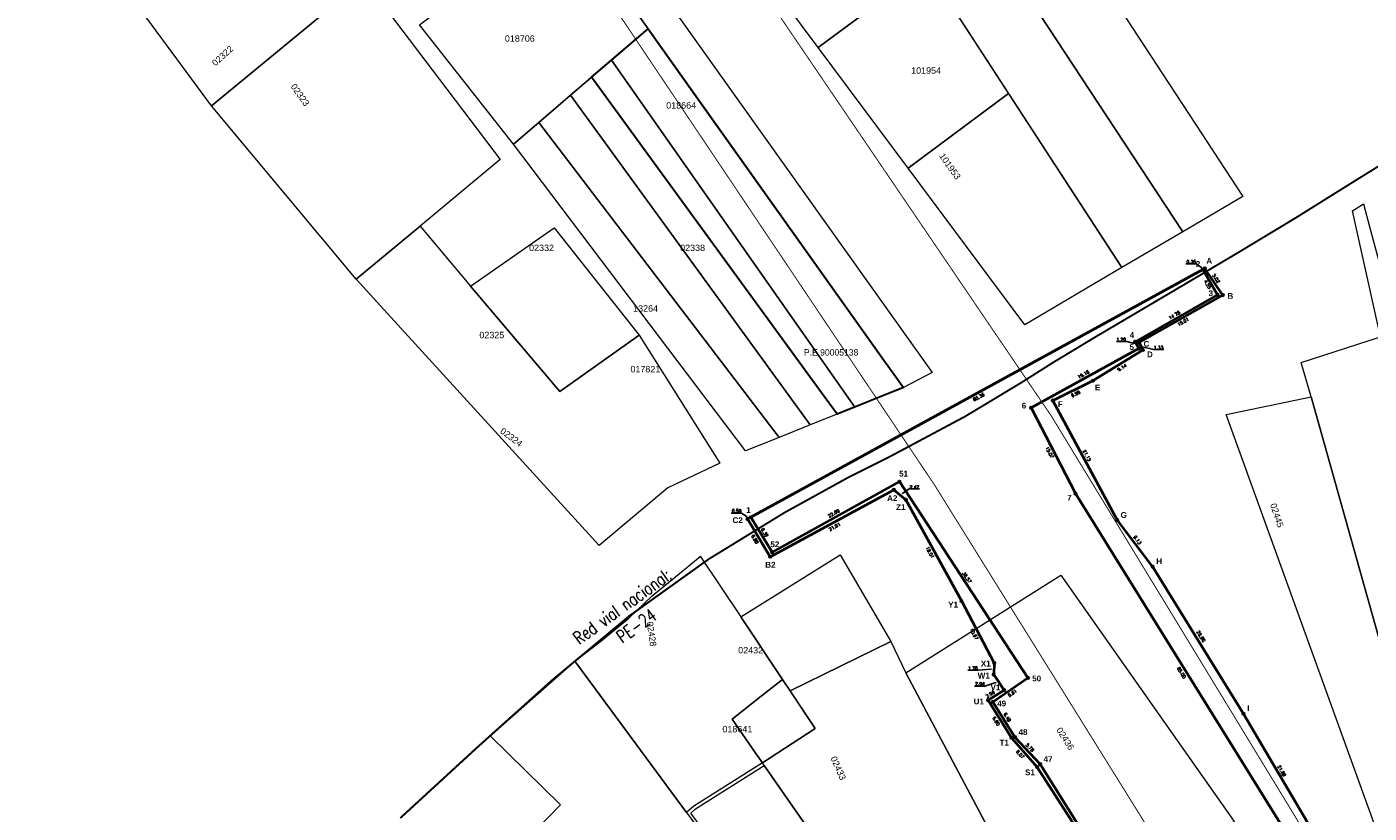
# Model space of a CAD drawing. Header units: metres. Extents: x 347609 to 404409, y 8548087 to 8605413.
# Tile 18 of 49: x 373801 to 374010, y 8561934 to 8562057. Entities that reach past the tile are written whole.
import ezdxf
from ezdxf import colors
from ezdxf.entities.mleader import LeaderData, LeaderLine
from ezdxf.enums import TextEntityAlignment as Align
from ezdxf.math import Vec2, Vec3

# ---------------------------------------------------------------- set-up
doc = ezdxf.new("R2010")
doc.units = ezdxf.units.M
doc.linetypes.add('ACAD_ISO02W100', pattern=[15, 12, -3])
for name, color, linetype in [('00_TEXTO', 7, 'Continuous'), ('manzanas', 2, 'Continuous'), ('Predios Rurales', 90, 'Continuous'), ('VERTICES', 244, 'Continuous'), ('ZR_LIMA_PSAD56_A_WGS84', 210, 'Continuous')]:
    doc.layers.add(name, color=color, linetype=linetype)
for name, color, linetype, lineweight in [('02. FAJA MARGINAL', 5, 'ACAD_ISO02W100', 0), ('DISTANCIA', 7, 'Continuous', 9), ('Red vial nacional', 242, 'Continuous', 40)]:
    doc.layers.add(name, color=color, linetype=linetype, lineweight=lineweight)
doc.layers.add('LIMITES CONSTRUCTIVO 2', color=40, linetype='Continuous', true_color=0xffbf00)
doc.layers.add('Predios Rurales Nombres', color=7, linetype='Continuous', true_color=0xffffff)
doc.styles.add('ARIAL', font='arial.ttf')
doc.styles.add('MtXpl_MS_Shell_Dlg_2', font='txt')
doc.styles.add('ROMANS', font='romans.shx')
doc.styles.add('ROMANS-SP', font='romans.shx', dxfattribs={"width": 0.75})
doc.styles.get("Standard").update_dxf_attribs({"font": 'simplex.shx'})
doc.styles.add('VERTICES', font='sanssb__.ttf')

# ---------------------------------------------------------------- blocks, each defined once
blk = doc.blocks.new('A$Cf7b4f0aa')
at = {"layer": 'VERTICES', "color": 6}
for centre in [(373984.4099876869, 8562019.114810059), (373984.7094426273, 8562019.296630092), (373987.533625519, 8562015.143932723), (373974.4604183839, 8562007.758801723), (373975.0879727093, 8562006.586229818), (373967.2956770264, 8562001.799961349), (373961.0324012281, 8561998.692006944), (373936.2459309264, 8561984.772972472), (373938.1054810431, 8561983.227563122), (373913.4113930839, 8561980.23425471), (373913.9370298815, 8561980.493432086), (373971.0775454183, 8561980.083053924), (373916.9705462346, 8561974.350776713), (373976.5826771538, 8561972.804364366), (373946.7713390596, 8561967.439270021), (373951.9061182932, 8561957.744836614), (373951.8103796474, 8561955.969952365), (373950.9370900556, 8561951.966006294), (373953.4482323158, 8561953.523822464), (373990.7515484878, 8561949.868087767), (373954.5923447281, 8561946.118377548), (373958.5871660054, 8561941.545788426)]:
    blk.add_circle(centre, 0.2, dxfattribs=at)
at = {"layer": 'DISTANCIA', "style": 'ROMANS'}
for s, p in [('0.35', (373982.6059012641, 8562020.33328011)), ('1.33', (373977.4880575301, 8562006.955201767)), ('2.42', (373939.4484096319, 8561985.220936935)), ('0.59', (373911.7428031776, 8561981.48504626)), ('1.78', (373948.5673906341, 8561956.964167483)), ('2.94', (373949.6687987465, 8561954.514556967))]:
    blk.add_text(s, height=0.5, dxfattribs=at).set_placement(p, align=Align.MIDDLE)
for s, rotation, p in [('5.02', 304.2189916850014, (373986.4915119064, 8562017.72271414)), ('15.01', 29.4623584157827, (373981.3303867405, 8562010.9825689)), ('9.14', 31.55952986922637, (373971.7965278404, 8562003.836479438)), ('6.99', 26.39146589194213, (373964.5972984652, 8561999.752735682)), ('21.15', 298.3602482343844, (373966.3397893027, 8561990.130884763)), ('21.91', 28.40007851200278, (373927.0133536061, 8561979.019217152)), ('6.88', 301.1714355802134, (373914.6025060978, 8561977.062826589)), ('9.13', 307.1015125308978, (373974.2114435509, 8561976.951465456)), ('18.01', 298.7614460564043, (373941.8738669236, 8561975.007476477)), ('10.97', 297.9084973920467, (373948.7521027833, 8561962.287203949)), ('26.96', 301.705674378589, (373984.1208766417, 8561961.931278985)), ('2.96', 31.81387484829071, (373951.2729200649, 8561952.923535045)), ('6.90', 302.008812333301, (373952.2016118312, 8561948.705325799)), ('6.07', 311.1419366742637, (373955.937240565, 8561943.515416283)), ('21.89', 300.4595209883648, (373996.7032001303, 8561940.93605334))]:
    blk.add_text(s, height=0.5, rotation=rotation, dxfattribs=at).set_placement(p, align=Align.MIDDLE)
at = {"layer": 'VERTICES', "style": 'VERTICES'}
for s, p in [('A', (373985.4042824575, 8562020.49252752)), ('B', (373988.6995095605, 8562015.01177987)), ('C', (373975.6204837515, 8562007.55235022)), ('D', (373976.1574124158, 8562005.89964278)), ('E', (373968.0097951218, 8562000.737122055)), ('F', (373962.1932191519, 8561998.148443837)), ('A2', (373935.9975792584, 8561983.491349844)), ('Z1', (373937.3224960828, 8561982.076689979)), ('G', (373972.0713345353, 8561980.851071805)), ('C2', (373911.9044448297, 8561980.044104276)), ('B2', (373917.0073446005, 8561973.093740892)), ('H', (373977.6020321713, 8561973.645132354)), ('Y1', (373945.4906695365, 8561966.870199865)), ('W1', (373950.2620678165, 8561955.800918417)), ('X1', (373950.5780402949, 8561957.667243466)), ('V1', (373952.0835418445, 8561953.97690101)), ('U1', (373949.4871279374, 8561951.763227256)), ('I', (373991.5070040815, 8561950.735404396)), ('T1', (373953.4525527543, 8561945.353028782)), ('S1', (373957.4613338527, 8561940.726621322))]:
    blk.add_text(s, height=0.9, dxfattribs=at).set_placement(p, align=Align.MIDDLE)
at = {"layer": '00_TEXTO', "color": 0, "lineweight": 9}
ml = blk.add_multileader_mtext('Standard', dxfattribs=at)
ml.set_content('')
ml.set_leader_properties()
ml.build(insert=Vec2(0, 0))
ml.multileader.update_dxf_attribs({"text_right_attachment_type": 6, "dogleg_length": 3, "arrow_head_size": 0.3})
ctx = ml.context
ctx.base_point, ctx.char_height, ctx.arrow_head_size, ctx.landing_gap_size, ctx.plane_origin = Vec3(373981.7469053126, 8562020.00859677), 0.009, 0.3, 0.0045, Vec3(373982.3871481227, 8562010.696161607)
ctx.right_attachment, ctx.text_align_type = 6, 2
notes = []
notes.append((ctx, [(0, (1, 1, 0), (373983.3650181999, 8562020.01309677), (-1, 0), 1.609112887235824, [(0, [(373984.4804911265, 8562019.245272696)], 0, [])])]))
ctx.mtext.insert, ctx.mtext.text_direction, ctx.mtext.rotation, ctx.mtext.alignment, ctx.mtext.flow_direction = Vec3(373981.7514053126, 8562020.00409677), Vec3(-1, 0), 3.141592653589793, 3, 5
ml = blk.add_multileader_mtext('Standard', dxfattribs=at)
ml.set_content('')
ml.set_leader_properties()
ml.build(insert=Vec2(0, 0))
ml.multileader.update_dxf_attribs({"text_right_attachment_type": 6, "dogleg_length": 3, "arrow_head_size": 0.3})
ctx = ml.context
ctx.base_point, ctx.char_height, ctx.arrow_head_size, ctx.landing_gap_size, ctx.plane_origin = Vec3(373978.305651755, 8562006.659225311), 0.009, 0.3, 0.0045, Vec3(373972.8298887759, 8561998.556925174)
ctx.right_attachment = 6
notes.append((ctx, [(1, (1, 1, 0), (373976.6965388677, 8562006.659225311), (1, 0), 1.609112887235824, [(0, [(373974.9232317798, 8562007.106036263)], 0, [])])]))
ctx.mtext.insert, ctx.mtext.text_direction, ctx.mtext.rotation, ctx.mtext.flow_direction = Vec3(373978.3101517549, 8562006.654725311), Vec3(-1, 0), 3.141592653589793, 5
ml = blk.add_multileader_mtext('Standard', dxfattribs=at)
ml.set_content('')
ml.set_leader_properties()
ml.build(insert=Vec2(0, 0))
ml.multileader.update_dxf_attribs({"text_right_attachment_type": 6, "dogleg_length": 3, "arrow_head_size": 0.3})
ctx = ml.context
ctx.base_point, ctx.char_height, ctx.arrow_head_size, ctx.landing_gap_size, ctx.plane_origin = Vec3(373940.2333575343, 8561984.924146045), 0.009, 0.3, 0.0045, Vec3(373935.2484368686, 8561975.4794105)
ctx.right_attachment = 6
notes.append((ctx, [(1, (1, 1, 0), (373938.6242446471, 8561984.924146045), (1, 0), 1.609112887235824, [(0, [(373937.3417798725, 8561984.028521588)], 0, [])])]))
ctx.mtext.insert, ctx.mtext.text_direction, ctx.mtext.rotation, ctx.mtext.flow_direction = Vec3(373940.2378575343, 8561984.919646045), Vec3(-1, 0), 3.141592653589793, 5
ml = blk.add_multileader_mtext('Standard', dxfattribs=at)
ml.set_content('')
ml.set_leader_properties()
ml.build(insert=Vec2(0, 0))
ml.multileader.update_dxf_attribs({"text_right_attachment_type": 6, "dogleg_length": 3, "arrow_head_size": 0.3})
ctx = ml.context
ctx.base_point, ctx.char_height, ctx.arrow_head_size, ctx.landing_gap_size, ctx.plane_origin = Vec3(373910.8759312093, 8561981.142244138), 0.009, 0.3, 0.0045, Vec3(373911.5161740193, 8561971.829808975)
ctx.right_attachment, ctx.text_align_type = 6, 2
notes.append((ctx, [(0, (1, 1, 0), (373912.4940440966, 8561981.146744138), (-1, 0), 1.609112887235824, [(0, [(373913.6095170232, 8561980.378920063)], 0, [])])]))
ctx.mtext.insert, ctx.mtext.text_direction, ctx.mtext.rotation, ctx.mtext.alignment, ctx.mtext.flow_direction = Vec3(373910.8804312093, 8561981.137744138), Vec3(-1, 0), 3.141592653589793, 3, 5
ml = blk.add_multileader_mtext('Standard', dxfattribs=at)
ml.set_content('')
ml.set_leader_properties()
ml.build(insert=Vec2(0, 0))
ml.multileader.update_dxf_attribs({"text_right_attachment_type": 6, "dogleg_length": 3, "arrow_head_size": 0.3})
ctx = ml.context
ctx.base_point, ctx.char_height, ctx.arrow_head_size, ctx.landing_gap_size, ctx.plane_origin = Vec3(373947.7534639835, 8561956.646662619), 0.009, 0.3, 0.0045, Vec3(373949.5533702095, 8561948.456068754)
ctx.right_attachment, ctx.text_align_type = 6, 2
notes.append((ctx, [(0, (1, 1, 0), (373949.3715768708, 8561956.651162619), (-1, 0), 1.609112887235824, [(0, [(373951.7247630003, 8561956.844897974)], 0, [])])]))
ctx.mtext.insert, ctx.mtext.text_direction, ctx.mtext.rotation, ctx.mtext.alignment, ctx.mtext.flow_direction = Vec3(373947.7579639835, 8561956.64216262), Vec3(-1, 0), 3.141592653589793, 3, 5
ml = blk.add_multileader_mtext('Standard', dxfattribs=at)
ml.set_content('')
ml.set_leader_properties()
ml.build(insert=Vec2(0, 0))
ml.multileader.update_dxf_attribs({"text_right_attachment_type": 6, "dogleg_length": 3, "arrow_head_size": 0.3})
ctx = ml.context
ctx.base_point, ctx.char_height, ctx.arrow_head_size, ctx.landing_gap_size, ctx.plane_origin = Vec3(373948.8072448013, 8561954.17424058), 0.009, 0.3, 0.0045, Vec3(373950.2851630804, 8561946.55420451)
ctx.right_attachment, ctx.text_align_type = 6, 2
notes.append((ctx, [(0, (1, 1, 0), (373950.4253576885, 8561954.17874058), (-1, 0), 1.609112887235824, [(0, [(373952.4193296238, 8561954.82459469)], 0, [])])]))
ctx.mtext.insert, ctx.mtext.text_direction, ctx.mtext.rotation, ctx.mtext.alignment, ctx.mtext.flow_direction = Vec3(373948.8117448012, 8561954.16974058), Vec3(-1, 0), 3.141592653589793, 3, 5
for ctx, leaders in notes:
    for number, flags, end, landing, length, lines in leaders:
        leader = LeaderData()
        leader.index, (leader.has_last_leader_line, leader.has_dogleg_vector, leader.attachment_direction) = number, flags
        leader.last_leader_point, leader.dogleg_vector, leader.dogleg_length = Vec3(end), Vec3(landing), length
        for number, points, colour, breaks in lines:
            line = LeaderLine()
            line.index, line.vertices, line.color, line.breaks = number, Vec3.list(points), colors.encode_raw_color(colour), breaks
            leader.lines.append(line)
        ctx.leaders.append(leader)

msp = doc.modelspace()

# ---------------------------------------------------------------- linework, layer by layer
at = {"layer": '02. FAJA MARGINAL', "color": 5, "true_color": 0x0000ff, "const_width": 0.15}
for points in [[(373696.3228, 8562324.976), (373784.8244, 8562216.741), (373862.8598, 8562130.794), (373907.9464, 8562074.127999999), (373960.75, 8561996.35), (374023.52, 8561893.19), (374126.54, 8561754.59), (374173.6, 8561585.97), (374202.08, 8561499.92), (374240.1689, 8561401.952), (374277.5998, 8561280.186), (374325.11, 8561183.09), (374358.8348, 8561043.572999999), (374419.9536, 8560902.47), (374526.703, 8560881.671), (374634.93, 8560876.84), (374729.3897, 8560845.902), (374825.05, 8560818.75), (374868.52, 8560793.9), (374891.75, 8560717)], [(373681.5838, 8562311.934), (373754.151, 8562231.461000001), (373846.3902, 8562120.082), (373888.5789, 8562066.136), (373942.51, 8561985.65), (374020.69, 8561860), (374098.04, 8561752.74), (374120.1065, 8561652.143), (374147.6024, 8561511.923), (374187.4678, 8561414.094), (374238.463, 8561238.076), (374274.4596, 8561177.069), (374292.4879, 8561039.055), (374350.5438, 8560953.904), (374340.4534, 8560881.037999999), (374396.0797, 8560847.405), (374523.7033, 8560835.67), (374664.0544, 8560804.4), (374723.6845, 8560775.6634), (374805.4973, 8560775.879), (374828.4074, 8560707.02)]]:
    msp.add_lwpolyline(points, dxfattribs=at)
at = {"layer": 'LIMITES CONSTRUCTIVO 2', "lineweight": 40, "ltscale": 30, "flags": 128}
msp.add_lwpolyline([(374001.8492492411, 8561930.997456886), (373990.7515484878, 8561949.868087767), (373976.5826771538, 8561972.804364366), (373971.0775454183, 8561980.083053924), (373961.0324012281, 8561998.692006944), (373967.2956770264, 8562001.799961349), (373975.0879727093, 8562006.586229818), (373974.4604183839, 8562007.758801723), (373987.533625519, 8562015.143932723), (373984.7094426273, 8562019.296630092), (373984.4099876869, 8562019.114810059), (373913.9370298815, 8561980.493432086), (373913.4113930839, 8561980.23425471), (373916.9705462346, 8561974.350776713), (373936.2459309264, 8561984.772972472), (373938.1054810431, 8561983.227563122), (373946.7713390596, 8561967.439270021), (373951.9061182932, 8561957.744836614), (373951.8103796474, 8561955.969952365), (373953.4482323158, 8561953.523822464), (373950.9370900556, 8561951.966006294), (373954.5923447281, 8561946.118377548), (373958.5871660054, 8561941.545788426), (373969.5766279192, 8561924.39080055)], dxfattribs=at)
at = {"layer": 'LIMITES CONSTRUCTIVO 2', "color": 144, "lineweight": 40, "ltscale": 30, "flags": 128}
msp.add_lwpolyline([(373970.2466055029, 8561924.181046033), (373959.057431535, 8561941.985217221), (373955.1241721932, 8561946.219489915), (373951.6978942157, 8561951.714544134), (373957.1500069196, 8561955.455555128), (373937.1172370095, 8561986.053616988), (373917.2748758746, 8561975.04765548), (373913.9370298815, 8561980.493432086), (373984.4099876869, 8562019.114810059), (373986.7084908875, 8562015.190958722), (373973.8660364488, 8562007.873437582), (373974.4488593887, 8562006.820804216), (373957.6457038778, 8561997.567768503), (373964.5621825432, 8561984.184315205), (373998.8281247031, 8561928.949858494)], dxfattribs=at)
at = {"layer": 'Predios Rurales', "lineweight": 0}
for points in [[(373934.7088000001, 8562004.9987), (373897.9293999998, 8562056.6877), (373885.2099000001, 8562074.5678), (373866.2399000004, 8562100.7468), (373870.0199999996, 8562104.0271), (373889.3894999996, 8562077.3177), (373942.2386999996, 8562003.0489), (373937.7489999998, 8562000.7391)], [(373981.2785, 8562025.0086), (373936.6986999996, 8562092.8274), (373947.1486999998, 8562096.957), (373972.5882000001, 8562058.0881), (373974.1584000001, 8562055.6979), (373983.2478999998, 8562041.8084), (373990.6380000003, 8562030.5082)], [(373971.7982999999, 8562019.4283), (373927.8589000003, 8562087.0074), (373926.659, 8562088.8575), (373936.6986999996, 8562092.8274), (373981.2785, 8562025.0086)], [(373941.3315000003, 8562066.2866), (373924.4733999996, 8562053.7431), (373911.4709000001, 8562071.215), (373929.4334000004, 8562084.586)], [(373829.8806999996, 8562044.638), (373820.5406999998, 8562057.348), (373818.8905999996, 8562059.5977), (373818.8408000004, 8562059.658), (373826.1004999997, 8562065.9476), (373829.5505999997, 8562068.9374), (373842.0203999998, 8562079.7474), (373853.7001, 8562064.3178)], [(373876.9697000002, 8562038.6781), (373862.2999999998, 8562057.2678), (373873.7594999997, 8562065.9177), (373874.9100000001, 8562066.7878), (373885.2099000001, 8562074.5678), (373897.9293999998, 8562056.6877), (373892.2198000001, 8562051.7777), (373885.8497000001, 8562046.298), (373880.9096999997, 8562042.068)], [(373954.1322999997, 8562046.5992), (373938.4628999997, 8562034.9451), (373924.4733999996, 8562053.7431), (373941.3315000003, 8562066.2866)], [(373852.4605, 8562017.6483), (373835.9006000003, 8562037.4481), (373829.8806999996, 8562044.638), (373853.7001, 8562064.3178), (373874.8698000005, 8562036.2879), (373862.3899999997, 8562025.9085)], [(373930.1392000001, 8561997.6788), (373892.2198000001, 8562051.7777), (373897.9293999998, 8562056.6877), (373934.7088000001, 8562004.9987), (373937.7489999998, 8562000.7391)], [(373923.1793, 8561994.8888), (373885.8497000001, 8562046.298), (373892.2198000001, 8562051.7777), (373930.1392000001, 8561997.6788)], [(373918.3491000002, 8561992.9489), (373880.9096999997, 8562042.068), (373885.8497000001, 8562046.298), (373923.1793, 8561994.8888)], [(373971.7984999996, 8562019.4284), (373956.6486999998, 8562010.5087), (373938.4628999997, 8562034.9451), (373954.1321, 8562046.5991)], [(373913.1091, 8561990.8386), (373876.9697000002, 8562038.6781), (373880.9096999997, 8562042.068), (373918.3491000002, 8561992.9489)], [(374028.3476999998, 8561902.7903), (374001.2680000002, 8561999.259), (373999.7580000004, 8562004.6289), (374012.1177000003, 8562008.6491), (374007.7279000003, 8562028.2986), (374009.4277999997, 8562029.3585), (374010.4378000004, 8562025.6184), (374015.2679000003, 8562007.7586), (374015.9676999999, 8562005.169), (374023.5774999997, 8561977.019), (374024.2079999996, 8561974.6795), (374031.8075000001, 8561946.6097), (374040.2674000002, 8561915.3301), (374041.1277999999, 8561912.1505), (374041.2172999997, 8561911.8303), (374042.0772000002, 8561908.6503), (374029.3477999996, 8561899.2502)], [(373890.3196, 8561976.0689), (373852.4605, 8562017.6483), (373862.3899999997, 8562025.9085), (373870.2801000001, 8562016.5585), (373884.1697000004, 8562000.109), (373896.5597999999, 8562008.8787), (373909.1193000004, 8561988.949), (373901.0195000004, 8561985.099)], [(373884.1697000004, 8562000.109), (373870.2801000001, 8562016.5585), (373883.3098999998, 8562025.6182), (373896.5597999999, 8562008.8787)], [(374024.5277000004, 8561895.6804), (373988.0482999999, 8561996.5189), (374001.2680000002, 8561999.259), (374028.3476999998, 8561902.7903), (374029.3477999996, 8561899.2502)], [(373903.9294999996, 8561934.4398), (373886.5297999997, 8561958.0595), (373890.5695000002, 8561961.1795), (373894.9195999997, 8561964.769), (373898.5992999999, 8561968.2391), (373902.2596000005, 8561971.259), (373906.0393000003, 8561974.3891), (373906.0692999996, 8561974.4093), (373912.3894999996, 8561964.9492), (373918.8995000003, 8561955.2096), (373915.5592999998, 8561952.5797), (373911.0294000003, 8561949.0095), (373914.7596000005, 8561943.6398), (373915.7794000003, 8561942.1793), (373905.0493000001, 8561935.4197)], [(373918.8995000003, 8561955.2096), (373912.3894999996, 8561964.9492), (373913.2191000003, 8561965.5094), (373927.8693000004, 8561974.6492), (373935.7892000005, 8561961.1294), (373920.0695000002, 8561953.4495)], [(373954.1090000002, 8561926.0097), (373938.0988999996, 8561956.2397), (373962.2984999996, 8561971.4894), (373989.3085000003, 8561933.03), (373975.2385999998, 8561925), (373959.4188000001, 8561915.9699)], [(373936.0690000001, 8561913.0102), (373916.0491000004, 8561941.7595), (373915.7794000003, 8561942.1793), (373923.9891999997, 8561947.5396), (373920.0695000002, 8561953.4495), (373935.7892000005, 8561961.1294), (373938.0988999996, 8561956.2397), (373954.1090000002, 8561926.0097), (373950.7289000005, 8561923.5802)], [(373947.7589999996, 8561860.2511), (373871.5398000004, 8561922.5297), (373884.2699999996, 8561935.6697), (373873.3097999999, 8561946.3893), (373886.5297999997, 8561958.0595), (373903.9294999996, 8561934.4398), (373925.4293999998, 8561905.2502), (373929.6492999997, 8561899.5201), (373957.9687999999, 8561867.3312), (373948.1489000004, 8561860.4309)], [(373914.7596000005, 8561943.6398), (373911.0294000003, 8561949.0095), (373915.5592999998, 8561952.5797), (373918.8995000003, 8561955.2096), (373923.9891999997, 8561947.5396), (373915.7794000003, 8561942.1793)], [(373925.8294000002, 8561905.54), (373904.6096000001, 8561934.3597), (373905.3493999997, 8561935.0198), (373916.0491000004, 8561941.7595), (373936.0690000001, 8561913.0102)]]:
    msp.add_lwpolyline(points, close=True, dxfattribs=at)
at = {"layer": 'Red vial nacional', "transparency": 33554623, "const_width": 0.3}
msp.add_lwpolyline([(373859.3191999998, 8561933.5875), (373871.0305000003, 8561944.3535), (373882.9502999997, 8561955.0629), (373895.0011999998, 8561965.0894), (373907.4000000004, 8561973.976), (373919.2434, 8561981.244), (373928.9705999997, 8561986.6098), (373935.932, 8561990.1159), (373947.3543999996, 8561996.2183), (373956.0389, 8562001.4467), (373961.1835000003, 8562004.6999), (373967.5143999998, 8562008.5227), (373974.8656000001, 8562012.8634), (373982.3715000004, 8562017.2955), (373990.3055999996, 8562022.0094), (373998.8905999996, 8562027.1908), (374008.1474000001, 8562032.9792), (374017.9214000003, 8562039.0409)], dxfattribs=at)
at = {"layer": 'VERTICES', "color": 6}
for centre in [(373984.4099876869, 8562019.114810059), (373986.7084908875, 8562015.190958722), (373973.8660364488, 8562007.873437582), (373974.4488593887, 8562006.820804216), (373957.6457038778, 8561997.567768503), (373937.1172370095, 8561986.053616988), (373964.5621825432, 8561984.184315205), (373913.9370298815, 8561980.493432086), (373917.2748758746, 8561975.04765548), (373957.1500069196, 8561955.455555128), (373951.6978942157, 8561951.714544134), (373955.1241721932, 8561946.219489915), (373959.057431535, 8561941.985217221)]:
    msp.add_circle(centre, 0.2, dxfattribs=at)
at = {"layer": 'ZR_LIMA_PSAD56_A_WGS84', "linetype": 'Continuous', "lineweight": 30, "flags": 128}
msp.add_lwpolyline([(373937.7489483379, 8562000.738795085), (373927.3891102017, 8561996.57884613), (373924.9591429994, 8561999.918792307), (373889.1296267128, 8562049.11799941), (373897.9394842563, 8562056.67789469), (373905.179386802, 8562046.498058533), (373934.7089892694, 8562004.998726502), (373937.7489483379, 8562000.738795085)], close=True, dxfattribs=at)

# ---------------------------------------------------------------- block references
at = {"layer": 'manzanas'}
msp.add_blockref('A$Cf7b4f0aa', (0, 0), dxfattribs=at)

# ---------------------------------------------------------------- texts
at = {"layer": 'DISTANCIA', "style": 'ROMANS'}
for s, rotation, p in [('4.55', 300.3608053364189, (373985.1588356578, 8562016.807494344)), ('14.78', 29.67412190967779, (373979.9778697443, 8562012.006298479)), ('19.18', 28.84036815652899, (373965.7928402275, 8562002.77544282)), ('80.36', 28.72411500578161, (373949.4740587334, 8561999.247020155)), ('15.07', 297.3296167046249, (373960.5201555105, 8561990.601244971)), ('22.69', 29.01581549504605, (373926.8752621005, 8561981.110132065)), ('6.39', 301.5051228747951, (373916.1080478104, 8561978.109677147)), ('36.57', 303.2130556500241, (373947.6227720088, 8561971.095644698)), ('65.00', 301.814329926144, (373981.0863774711, 8561956.254655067)), ('6.61', 34.45627960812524, (373954.7076196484, 8561953.074195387)), ('6.48', 301.9443777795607, (373953.933598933, 8561949.30068198)), ('5.78', 312.8893266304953, (373957.4641996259, 8561944.588665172))]:
    msp.add_text(s, height=0.5, rotation=rotation, dxfattribs=at).set_placement(p, align=Align.MIDDLE)
msp.add_text('1.20', height=0.5, dxfattribs=at).set_placement((373971.6747384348, 8562008.206005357), align=Align.MIDDLE)
at = {"layer": 'Predios Rurales Nombres', "color": 251, "true_color": 0x636466, "style": 'ARIAL'}
for s, p in [('018706', (373875.6132236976, 8562054.356002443)), ('101954', (373938.9419723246, 8562049.357574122)), ('018664', (373900.7630161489, 8562043.92795825)), ('02332', (373879.3940000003, 8562021.7194)), ('02338', (373902.9378000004, 8562021.7194)), ('13264', (373895.6057000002, 8562012.2605)), ('02325', (373871.6442999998, 8562008.1178)), ('017821', (373895.1880999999, 8562002.8017)), ('02432', (373911.9859999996, 8561958.9642)), ('018641', (373909.5218000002, 8561946.6612))]:
    msp.add_text(s, height=1, dxfattribs=at).set_placement(p, align=Align.BOTTOM_LEFT)
for s, rotation, p in [('02322', 42.37691881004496, (373830.7134999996, 8562050.5631)), ('02323', -54.64620634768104, (373841.9304999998, 8562047.4895)), ('101953', -54.7021497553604, (373942.9970000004, 8562036.6701)), ('02324', -36.65301651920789, (373874.5970999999, 8561993.4917)), ('02445', -72.17201751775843, (373994.5999999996, 8561982.3998)), ('02428', -81.69189816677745, (373897.4168999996, 8561964.0943)), ('02436', -57.77088901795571, (373961.2517169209, 8561947.172888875)), ('02433', -66.06931187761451, (373926.0735999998, 8561942.8244))]:
    msp.add_text(s, height=1, rotation=rotation, dxfattribs=at).set_placement(p, align=Align.BOTTOM_LEFT)
at = {"layer": 'Red vial nacional', "lineweight": 15, "insert": (373895.0011999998, 8561965.0894), "char_height": 2, "attachment_point": 5, "rotation": 35.63032927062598, "line_spacing_factor": 1.125, "style": 'ROMANS-SP'}
msp.add_mtext_dynamic_manual_height_columns('Red vial nacional: PE-24', width=20.14897868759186, gutter_width=12.5, heights=[0], dxfattribs=at)
at = {"layer": 'VERTICES', "style": 'VERTICES'}
for s, p in [('2', (373983.662099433, 8562020.011613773)), ('3', (373985.6475249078, 8562015.436182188)), ('4', (373973.3599281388, 8562008.924291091)), ('5', (373973.3265367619, 8562007.033677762)), ('6', (373956.5266614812, 8561997.909160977)), ('51', (373937.7605643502, 8561987.287406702)), ('7', (373963.609502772, 8561983.542492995)), ('1', (373913.5857807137, 8561981.61695337)), ('52', (373917.6975060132, 8561976.28917641)), ('50', (373958.5105105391, 8561955.358964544)), ('49', (373953.0535283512, 8561951.458832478)), ('48', (373956.3777617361, 8561946.988613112)), ('47', (373960.2742344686, 8561942.783850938))]:
    msp.add_text(s, height=0.9, dxfattribs=at).set_placement(p, align=Align.MIDDLE)
at = {"layer": 'ZR_LIMA_PSAD56_A_WGS84', "color": 0, "style": 'MtXpl_MS_Shell_Dlg_2'}
msp.add_text('P.E.90005138', height=1, dxfattribs=at).set_placement((373922.2297036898, 8562005.71183714))

# ---------------------------------------------------------------- leaders
at = {"layer": '00_TEXTO', "color": 0, "lineweight": 9}
ml = msp.add_multileader_mtext('Standard', dxfattribs=at)
ml.set_content('')
ml.set_leader_properties()
ml.build(insert=Vec2(0, 0))
ml.multileader.update_dxf_attribs({"text_right_attachment_type": 6, "dogleg_length": 3, "arrow_head_size": 0.3})
ctx = ml.context
ctx.base_point, ctx.char_height, ctx.arrow_head_size, ctx.landing_gap_size, ctx.plane_origin = Vec3(373970.9215178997, 8562007.898017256), 0.009, 0.3, 0.0045, Vec3(373966.0517882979, 8561999.460815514)
ctx.right_attachment, ctx.text_align_type = 6, 2
notes = []
notes.append((ctx, [(0, (1, 1, 0), (373972.5396307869, 8562007.902517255), (-1, 0), 1.609112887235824, [(0, [(373974.000956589, 8562007.500719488)], 0, [])])]))
ctx.mtext.insert, ctx.mtext.text_direction, ctx.mtext.rotation, ctx.mtext.alignment, ctx.mtext.flow_direction = Vec3(373970.9260178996, 8562007.893517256), Vec3(-1, 0), 3.141592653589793, 3, 5
for ctx, leaders in notes:
    for number, flags, end, landing, length, lines in leaders:
        leader = LeaderData()
        leader.index, (leader.has_last_leader_line, leader.has_dogleg_vector, leader.attachment_direction) = number, flags
        leader.last_leader_point, leader.dogleg_vector, leader.dogleg_length = Vec3(end), Vec3(landing), length
        for number, points, colour, breaks in lines:
            line = LeaderLine()
            line.index, line.vertices, line.color, line.breaks = number, Vec3.list(points), colors.encode_raw_color(colour), breaks
            leader.lines.append(line)
        ctx.leaders.append(leader)

doc.saveas('drawing.dxf')
